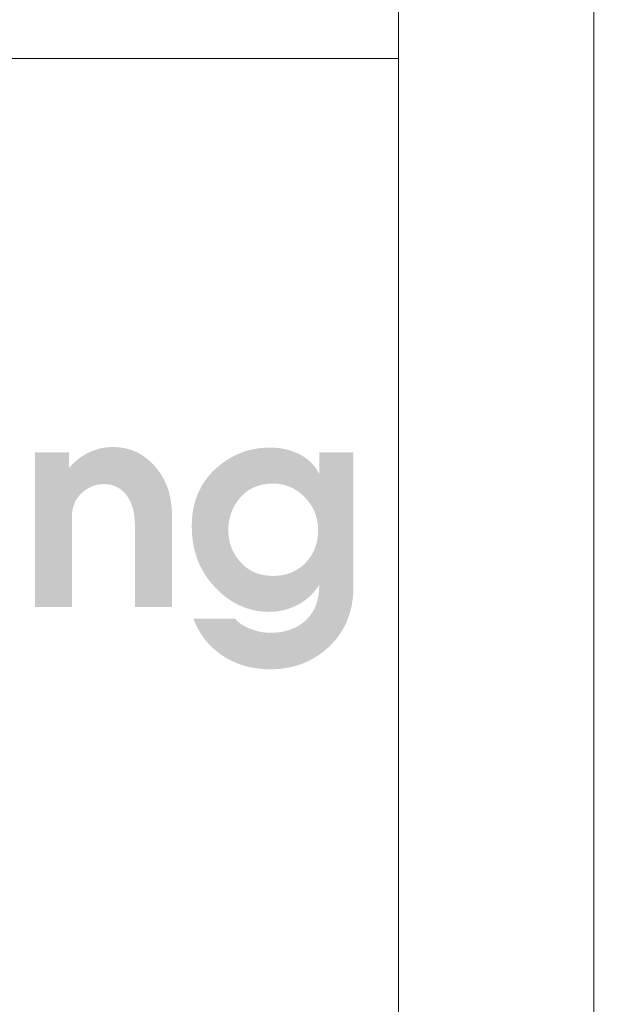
# Model space of a CAD drawing. Header units: millimetres. Extents: x 8949 to 48457, y -1077 to 15217.
# Tile 12 of 63: x 23506 to 23581, y 7796 to 7922. Entities that reach past the tile are written whole.
import ezdxf

# ---------------------------------------------------------------- set-up
doc = ezdxf.new("R2010")
doc.units = ezdxf.units.MM
for name, color, linetype, lineweight in [('0A_OCIEPLENIE', 30, 'Continuous', 9), ('0A_TABELKA', 7, 'Continuous', 0), ('0Z_OPISY', 7, 'Continuous', 9)]:
    doc.layers.add(name, color=color, linetype=linetype, lineweight=lineweight)
doc.styles.add('ARIAL 2', font='ARIALN.TTF')

# ---------------------------------------------------------------- blocks, each defined once
blk = doc.blocks.new('G$C46E6ED60')
at = {"true_color": 0x142354}
blk.add_hatch(color=179, dxfattribs=at).paths.add_polyline_path([(936.1, 64.16), (952.39, 64.16), (952.39, 56.88), (952.76, 57.28), (953.13, 57.68), (953.5, 58.06), (953.88, 58.44), (954.25, 58.81), (954.64, 59.17), (955.02, 59.53), (955.41, 59.87), (955.8, 60.21), (956.2, 60.53), (956.59, 60.85), (957, 61.16), (957.4, 61.47), (957.81, 61.76), (958.22, 62.04), (958.63, 62.32), (959.05, 62.59), (959.47, 62.85), (959.89, 63.1), (960.32, 63.34), (960.75, 63.58), (961.19, 63.8), (961.62, 64.02), (962.06, 64.23), (962.5, 64.43), (962.95, 64.62), (963.39, 64.8), (963.84, 64.98), (964.29, 65.14), (964.73, 65.3), (965.18, 65.45), (965.64, 65.59), (966.09, 65.72), (966.54, 65.85), (967, 65.96), (967.46, 66.07), (967.92, 66.17), (968.38, 66.25), (968.84, 66.33), (969.3, 66.41), (969.77, 66.47), (970.23, 66.53), (970.7, 66.57), (971.17, 66.61), (971.64, 66.64), (972.11, 66.66), (972.58, 66.67), (973.06, 66.68), (974.02, 66.66), (974.98, 66.62), (975.91, 66.54), (976.84, 66.44), (977.75, 66.3), (978.65, 66.14), (979.54, 65.95), (980.41, 65.72), (981.28, 65.47), (982.12, 65.18), (982.96, 64.87), (983.78, 64.52), (984.59, 64.15), (985.39, 63.75), (986.18, 63.31), (986.95, 62.85), (987.71, 62.36), (988.45, 61.83), (989.19, 61.28), (989.91, 60.7), (990.61, 60.08), (991.31, 59.44), (991.99, 58.77), (992.66, 58.06), (993.36, 57.28), (994.04, 56.48), (994.68, 55.66), (995.29, 54.82), (995.87, 53.95), (996.43, 53.07), (996.95, 52.17), (997.44, 51.25), (997.9, 50.31), (998.34, 49.35), (998.74, 48.37), (999.11, 47.37), (999.46, 46.35), (999.77, 45.31), (1000.06, 44.25), (1000.31, 43.17), (1000.53, 42.07), (1000.73, 40.95), (1000.89, 39.82), (1001.03, 38.66), (1001.13, 37.48), (1001.21, 36.28), (1001.25, 35.06), (1001.27, 33.83), (1001.27, -9.36), (983.65, -9.36), (983.65, 29.19), (983.64, 30.01), (983.61, 30.82), (983.58, 31.6), (983.52, 32.38), (983.45, 33.13), (983.36, 33.87), (983.26, 34.59), (983.15, 35.3), (983.01, 35.99), (982.86, 36.67), (982.7, 37.32), (982.52, 37.97), (982.33, 38.59), (982.12, 39.2), (981.89, 39.8), (981.65, 40.38), (981.39, 40.94), (981.12, 41.48), (980.83, 42.01), (980.52, 42.53), (980.2, 43.03), (979.87, 43.51), (979.52, 43.97), (979.15, 44.42), (978.82, 44.8), (978.47, 45.16), (978.12, 45.51), (977.76, 45.84), (977.4, 46.15), (977.02, 46.45), (976.64, 46.73), (976.25, 47), (975.85, 47.25), (975.45, 47.48), (975.03, 47.7), (974.61, 47.9), (974.18, 48.08), (973.75, 48.25), (973.3, 48.41), (972.85, 48.54), (972.39, 48.66), (971.92, 48.77), (971.45, 48.86), (970.96, 48.93), (970.47, 48.99), (969.97, 49.03), (969.46, 49.05), (968.95, 49.06), (968.44, 49.05), (967.94, 49.03), (967.45, 48.99), (966.96, 48.94), (966.48, 48.87), (966, 48.79), (965.53, 48.69), (965.06, 48.58), (964.59, 48.45), (964.14, 48.31), (963.68, 48.15), (963.24, 47.98), (962.79, 47.8), (962.36, 47.59), (961.93, 47.38), (961.5, 47.15), (961.08, 46.9), (960.66, 46.64), (960.25, 46.36), (959.85, 46.07), (959.45, 45.76), (959.06, 45.44), (958.67, 45.11), (958.28, 44.75), (957.91, 44.39), (957.55, 44.02), (957.21, 43.64), (956.89, 43.25), (956.58, 42.85), (956.28, 42.44), (956.01, 42.02), (955.74, 41.6), (955.5, 41.16), (955.27, 40.72), (955.05, 40.27), (954.86, 39.8), (954.67, 39.33), (954.51, 38.85), (954.35, 38.37), (954.22, 37.87), (954.1, 37.36), (954, 36.85), (953.91, 36.32), (953.84, 35.79), (953.78, 35.25), (953.74, 34.7), (953.72, 34.14), (953.71, 33.57), (953.71, -9.36), (936.1, -9.36)])
h = blk.add_hatch(color=179, dxfattribs=at)
h.paths.add_polyline_path([(1049.22, 5.48), (1050.06, 5.49), (1050.87, 5.53), (1051.68, 5.59), (1052.47, 5.67), (1053.24, 5.77), (1054, 5.9), (1054.75, 6.06), (1055.48, 6.23), (1056.2, 6.43), (1056.9, 6.66), (1057.59, 6.9), (1058.26, 7.17), (1058.92, 7.47), (1059.57, 7.79), (1060.2, 8.13), (1060.82, 8.49), (1061.42, 8.88), (1062.01, 9.29), (1062.59, 9.73), (1063.15, 10.18), (1063.7, 10.67), (1064.23, 11.17), (1064.74, 11.7), (1065.25, 12.25), (1065.69, 12.77), (1066.12, 13.29), (1066.52, 13.83), (1066.91, 14.37), (1067.28, 14.92), (1067.62, 15.48), (1067.95, 16.06), (1068.27, 16.64), (1068.56, 17.23), (1068.83, 17.83), (1069.09, 18.44), (1069.32, 19.06), (1069.54, 19.69), (1069.74, 20.33), (1069.91, 20.98), (1070.07, 21.64), (1070.22, 22.31), (1070.34, 22.99), (1070.44, 23.68), (1070.53, 24.38), (1070.59, 25.08), (1070.64, 25.8), (1070.67, 26.53), (1070.68, 27.26), (1070.67, 28), (1070.63, 28.73), (1070.58, 29.46), (1070.5, 30.17), (1070.4, 30.88), (1070.28, 31.58), (1070.14, 32.26), (1069.98, 32.95), (1069.79, 33.62), (1069.59, 34.29), (1069.36, 34.94), (1069.11, 35.59), (1068.83, 36.23), (1068.54, 36.87), (1068.22, 37.49), (1067.88, 38.11), (1067.52, 38.72), (1067.14, 39.32), (1066.74, 39.91), (1066.31, 40.49), (1065.87, 41.07), (1065.4, 41.64), (1064.91, 42.2), (1064.39, 42.75), (1063.86, 43.28), (1063.33, 43.8), (1062.78, 44.29), (1062.22, 44.76), (1061.66, 45.2), (1061.08, 45.63), (1060.5, 46.03), (1059.91, 46.4), (1059.31, 46.76), (1058.7, 47.09), (1058.08, 47.4), (1057.45, 47.68), (1056.82, 47.95), (1056.17, 48.19), (1055.52, 48.4), (1054.85, 48.6), (1054.18, 48.77), (1053.5, 48.92), (1052.81, 49.04), (1052.11, 49.15), (1051.4, 49.22), (1050.69, 49.28), (1049.96, 49.32), (1049.22, 49.33), (1048.41, 49.32), (1047.62, 49.28), (1046.83, 49.22), (1046.06, 49.14), (1045.3, 49.03), (1044.56, 48.9), (1043.83, 48.74), (1043.11, 48.56), (1042.41, 48.36), (1041.72, 48.13), (1041.04, 47.88), (1040.38, 47.6), (1039.73, 47.3), (1039.09, 46.98), (1038.47, 46.63), (1037.86, 46.26), (1037.26, 45.86), (1036.68, 45.44), (1036.11, 45), (1035.55, 44.53), (1035.01, 44.04), (1034.48, 43.52), (1033.97, 42.98), (1033.46, 42.42), (1033.02, 41.88), (1032.59, 41.33), (1032.19, 40.78), (1031.8, 40.22), (1031.43, 39.64), (1031.08, 39.06), (1030.75, 38.47), (1030.44, 37.87), (1030.15, 37.26), (1029.87, 36.64), (1029.62, 36.01), (1029.38, 35.37), (1029.17, 34.73), (1028.97, 34.07), (1028.79, 33.41), (1028.63, 32.73), (1028.49, 32.05), (1028.36, 31.35), (1028.26, 30.65), (1028.18, 29.94), (1028.11, 29.22), (1028.06, 28.49), (1028.04, 27.75), (1028.03, 27), (1028.04, 26.29), (1028.07, 25.58), (1028.12, 24.88), (1028.19, 24.18), (1028.28, 23.5), (1028.39, 22.82), (1028.53, 22.15), (1028.68, 21.49), (1028.85, 20.83), (1029.05, 20.18), (1029.26, 19.54), (1029.5, 18.91), (1029.75, 18.29), (1030.03, 17.67), (1030.33, 17.06), (1030.64, 16.46), (1030.98, 15.87), (1031.34, 15.28), (1031.72, 14.7), (1032.12, 14.13), (1032.54, 13.57), (1032.98, 13.01), (1033.44, 12.46), (1033.92, 11.92), (1034.41, 11.4), (1034.92, 10.89), (1035.44, 10.41), (1035.98, 9.95), (1036.52, 9.52), (1037.08, 9.1), (1037.65, 8.71), (1038.24, 8.34), (1038.83, 8), (1039.44, 7.67), (1040.06, 7.37), (1040.69, 7.09), (1041.33, 6.83), (1041.99, 6.6), (1042.66, 6.39), (1043.34, 6.2), (1044.03, 6.03), (1044.74, 5.88), (1045.46, 5.76), (1046.18, 5.66), (1046.93, 5.58), (1047.68, 5.53), (1048.45, 5.49)], is_closed=False)
h.paths.add_polyline_path([(1010.67, 29.12), (1010.69, 30.57), (1010.75, 32), (1010.86, 33.4), (1011.01, 34.77), (1011.2, 36.12), (1011.43, 37.45), (1011.7, 38.75), (1012.02, 40.02), (1012.38, 41.28), (1012.78, 42.5), (1013.23, 43.71), (1013.72, 44.89), (1014.25, 46.04), (1014.82, 47.17), (1015.43, 48.28), (1016.09, 49.36), (1016.79, 50.41), (1017.53, 51.44), (1018.31, 52.45), (1019.13, 53.44), (1020, 54.39), (1020.91, 55.33), (1021.86, 56.24), (1022.86, 57.12), (1023.76, 57.88), (1024.67, 58.61), (1025.6, 59.3), (1026.53, 59.96), (1027.48, 60.59), (1028.44, 61.19), (1029.41, 61.75), (1030.4, 62.29), (1031.39, 62.79), (1032.4, 63.25), (1033.42, 63.69), (1034.45, 64.09), (1035.49, 64.46), (1036.55, 64.8), (1037.62, 65.11), (1038.7, 65.38), (1039.79, 65.63), (1040.89, 65.84), (1042.01, 66.01), (1043.13, 66.16), (1044.27, 66.27), (1045.43, 66.35), (1046.59, 66.4), (1047.77, 66.42), (1048.43, 66.41), (1049.08, 66.39), (1049.73, 66.37), (1050.37, 66.33), (1051.01, 66.28), (1051.64, 66.21), (1052.26, 66.14), (1052.88, 66.06), (1053.49, 65.96), (1054.1, 65.85), (1054.7, 65.73), (1055.3, 65.6), (1055.89, 65.46), (1056.48, 65.31), (1057.05, 65.15), (1057.63, 64.97), (1058.19, 64.79), (1058.76, 64.59), (1059.31, 64.38), (1059.86, 64.16), (1060.41, 63.93), (1060.94, 63.69), (1061.48, 63.43), (1062, 63.17), (1062.52, 62.89), (1063.03, 62.61), (1063.52, 62.31), (1064.01, 62.01), (1064.48, 61.69), (1064.94, 61.37), (1065.39, 61.03), (1065.82, 60.69), (1066.25, 60.33), (1066.66, 59.97), (1067.06, 59.6), (1067.45, 59.21), (1067.83, 58.82), (1068.19, 58.41), (1068.55, 58), (1068.89, 57.58), (1069.22, 57.14), (1069.54, 56.7), (1069.85, 56.25), (1070.14, 55.78), (1070.43, 55.31), (1070.7, 54.83), (1070.96, 54.33), (1071.21, 53.83), (1071.21, 64.17), (1087.5, 64.17), (1087.5, 0.72), (1087.48, -0.81), (1087.42, -2.3), (1087.31, -3.78), (1087.16, -5.22), (1086.97, -6.64), (1086.73, -8.04), (1086.46, -9.41), (1086.14, -10.75), (1085.77, -12.07), (1085.37, -13.37), (1084.92, -14.64), (1084.43, -15.88), (1083.89, -17.1), (1083.31, -18.29), (1082.69, -19.46), (1082.03, -20.6), (1081.32, -21.72), (1080.57, -22.81), (1079.78, -23.87), (1078.95, -24.92), (1078.07, -25.93), (1077.15, -26.92), (1076.19, -27.89), (1075.18, -28.83), (1074.23, -29.65), (1073.27, -30.44), (1072.29, -31.19), (1071.3, -31.9), (1070.28, -32.59), (1069.25, -33.23), (1068.21, -33.84), (1067.15, -34.42), (1066.07, -34.96), (1064.97, -35.47), (1063.86, -35.94), (1062.73, -36.38), (1061.59, -36.78), (1060.42, -37.15), (1059.25, -37.48), (1058.05, -37.78), (1056.84, -38.04), (1055.61, -38.27), (1054.37, -38.46), (1053.11, -38.62), (1051.83, -38.74), (1050.54, -38.83), (1049.23, -38.88), (1047.9, -38.9), (1046.89, -38.89), (1045.88, -38.86), (1044.89, -38.81), (1043.91, -38.73), (1042.93, -38.64), (1041.97, -38.53), (1041.01, -38.39), (1040.06, -38.24), (1039.13, -38.06), (1038.2, -37.87), (1037.28, -37.65), (1036.37, -37.42), (1035.47, -37.16), (1034.58, -36.88), (1033.69, -36.58), (1032.82, -36.26), (1031.96, -35.92), (1031.1, -35.56), (1030.26, -35.18), (1029.42, -34.78), (1028.59, -34.36), (1027.78, -33.92), (1026.97, -33.46), (1026.17, -32.97), (1025.32, -32.42), (1024.49, -31.86), (1023.68, -31.28), (1022.89, -30.68), (1022.13, -30.06), (1021.38, -29.42), (1020.65, -28.77), (1019.95, -28.09), (1019.26, -27.4), (1018.6, -26.7), (1017.96, -25.97), (1017.33, -25.23), (1016.73, -24.47), (1016.15, -23.69), (1015.59, -22.89), (1015.05, -22.08), (1014.53, -21.25), (1014.03, -20.4), (1013.55, -19.53), (1013.09, -18.64), (1012.66, -17.74), (1012.24, -16.82), (1011.84, -15.88), (1011.47, -14.92), (1031.33, -14.92), (1031.51, -15.15), (1031.71, -15.37), (1031.91, -15.59), (1032.12, -15.81), (1032.33, -16.02), (1032.56, -16.24), (1032.8, -16.45), (1033.05, -16.65), (1033.3, -16.86), (1033.57, -17.06), (1033.85, -17.26), (1034.13, -17.45), (1034.43, -17.65), (1034.73, -17.84), (1035.04, -18.02), (1035.37, -18.21), (1035.7, -18.39), (1036.04, -18.57), (1036.39, -18.75), (1036.75, -18.92), (1037.12, -19.09), (1037.5, -19.26), (1037.89, -19.43), (1038.29, -19.59), (1038.69, -19.75), (1039.1, -19.91), (1039.5, -20.05), (1039.91, -20.19), (1040.31, -20.32), (1040.72, -20.45), (1041.13, -20.56), (1041.54, -20.68), (1041.95, -20.78), (1042.36, -20.88), (1042.77, -20.97), (1043.18, -21.05), (1043.59, -21.13), (1044, -21.2), (1044.41, -21.27), (1044.83, -21.32), (1045.24, -21.37), (1045.65, -21.42), (1046.07, -21.46), (1046.49, -21.49), (1046.9, -21.51), (1047.32, -21.53), (1047.74, -21.54), (1048.16, -21.54), (1048.94, -21.53), (1049.71, -21.5), (1050.46, -21.46), (1051.21, -21.4), (1051.94, -21.32), (1052.67, -21.23), (1053.38, -21.11), (1054.08, -20.98), (1054.77, -20.83), (1055.45, -20.67), (1056.11, -20.48), (1056.77, -20.28), (1057.42, -20.06), (1058.05, -19.83), (1058.67, -19.58), (1059.29, -19.31), (1059.89, -19.02), (1060.48, -18.71), (1061.06, -18.39), (1061.63, -18.05), (1062.18, -17.69), (1062.73, -17.32), (1063.27, -16.92), (1063.79, -16.51), (1064.4, -16.01), (1064.98, -15.48), (1065.53, -14.94), (1066.06, -14.37), (1066.56, -13.79), (1067.04, -13.19), (1067.49, -12.56), (1067.91, -11.92), (1068.31, -11.26), (1068.69, -10.58), (1069.03, -9.88), (1069.36, -9.16), (1069.65, -8.42), (1069.92, -7.67), (1070.17, -6.89), (1070.39, -6.09), (1070.58, -5.28), (1070.75, -4.44), (1070.89, -3.59), (1071, -2.71), (1071.09, -1.82), (1071.16, -0.91), (1071.2, 0.03), (1071.21, 0.98), (1070.84, 0.46), (1070.47, -0.05), (1070.09, -0.55), (1069.7, -1.03), (1069.31, -1.51), (1068.91, -1.97), (1068.51, -2.43), (1068.09, -2.87), (1067.68, -3.3), (1067.25, -3.72), (1066.82, -4.13), (1066.38, -4.53), (1065.94, -4.92), (1065.48, -5.29), (1065.03, -5.66), (1064.56, -6.02), (1064.09, -6.36), (1063.61, -6.69), (1063.13, -7.02), (1062.64, -7.33), (1062.14, -7.63), (1061.64, -7.92), (1061.13, -8.2), (1060.61, -8.47), (1060.09, -8.72), (1059.57, -8.97), (1059.05, -9.2), (1058.52, -9.43), (1057.99, -9.64), (1057.46, -9.84), (1056.92, -10.03), (1056.39, -10.21), (1055.85, -10.38), (1055.31, -10.54), (1054.76, -10.69), (1054.22, -10.82), (1053.67, -10.95), (1053.12, -11.06), (1052.57, -11.17), (1052.01, -11.26), (1051.46, -11.34), (1050.9, -11.41), (1050.34, -11.47), (1049.77, -11.52), (1049.21, -11.56), (1048.64, -11.59), (1048.07, -11.6), (1047.5, -11.61), (1046.31, -11.59), (1045.14, -11.53), (1043.97, -11.44), (1042.82, -11.3), (1041.68, -11.13), (1040.56, -10.92), (1039.44, -10.67), (1038.34, -10.39), (1037.25, -10.06), (1036.17, -9.7), (1035.11, -9.3), (1034.05, -8.86), (1033.01, -8.38), (1031.98, -7.86), (1030.96, -7.31), (1029.95, -6.72), (1028.96, -6.08), (1027.97, -5.41), (1027, -4.71), (1026.04, -3.96), (1025.1, -3.18), (1024.16, -2.35), (1023.24, -1.49), (1022.33, -0.59), (1021.38, 0.4), (1020.46, 1.42), (1019.59, 2.45), (1018.76, 3.51), (1017.97, 4.59), (1017.22, 5.69), (1016.52, 6.81), (1015.85, 7.96), (1015.22, 9.12), (1014.63, 10.31), (1014.09, 11.51), (1013.58, 12.74), (1013.12, 13.99), (1012.69, 15.26), (1012.31, 16.55), (1011.96, 17.86), (1011.66, 19.2), (1011.39, 20.55), (1011.17, 21.93), (1010.99, 23.32), (1010.85, 24.74), (1010.75, 26.18), (1010.69, 27.64)], is_closed=False)

msp = doc.modelspace()

# ---------------------------------------------------------------- linework, layer by layer
at = {"layer": '0A_TABELKA'}
msp.add_line((23232.31, 7917.02), (23554.06, 7917.02), dxfattribs=at)
msp.add_line((23232.31, 7917.02), (23554.06, 7917.02), dxfattribs=at)
msp.add_line((23232.31, 7917.02), (23554.06, 7917.02), dxfattribs=at)
msp.add_lwpolyline([(23232.31, 7917.02), (23554.06, 7917.02), (23554.06, 7793.35), (23232.31, 7793.35)], close=True, dxfattribs=at)
at = {"layer": '0Z_OPISY'}
for points in [[(20379.06, 7119.97), (23579.06, 7119.97), (23579.06, 9219.97), (20379.06, 9219.97)], [(20404.06, 7144.97), (23554.06, 7144.97), (23554.06, 9194.97), (20404.06, 9194.97)]]:
    msp.add_lwpolyline(points, close=True, dxfattribs=at)

# ---------------------------------------------------------------- block references
at = {"layer": '0A_OCIEPLENIE', "xscale": 0.2695, "yscale": 0.2695, "zscale": 0.2695}
msp.add_blockref('G$C46E6ED60', (23255.21, 7849.29), dxfattribs=at)

# ---------------------------------------------------------------- texts
at = {"layer": '0Z_OPISY', "insert": (23185.44, 9187.08), "char_height": 10.00328, "width": 323.2908, "attachment_point": 1, "line_spacing_factor": 0.9, "style": 'ARIAL 2'}
msp.add_mtext('\\pi-20.007,l20.007,t20.007;{\\fArial|b0|i0|c238|p34;\\~\\~ UWAGI:\\P1. ^IWszystkie wymiary i rzędne należy sprawdzić na budowie, a zaistniałe niezgodności pomiędzy projektem architektoniczno-budowlanym i pozostałymi opracowaniami branżowymi należy wyjaśnić i uzgodnić z Głównym Projektantem.\\P2. ^IWszystkie systemowe rozwiązania detali wykonać zgodnie ze sztuką budowlaną\\P3.^IIzolacje wykonać zgodnie ze sztuką budowlaną zapewniając ciągłość izolacji\\P4. ^IPrzed zamówieniem elementów o małej tolerancji wymiarowej sprawdzić ilość i wymiary otworów na budowie\\P5. ^ISzczegółowe projekty instalacji sanitarnych, elektrycznych, teletechnicznych są tematem odpowiednich opracowań branżowych. \\P   ^IW przypadku wystąpienia rozbieżności pomiędzy poszczególnymi opracowaniami lub braku informacji należy uzgodnić rozwiązanie z autorem projektu.\\P6. ^IElementy konstrukcyjne są określone szczegółowo w projekcie konstrukcyjnym.\\P7. ^IUwagi i opisy zamieszczone w części opisowej projektu są integralną częścią niniejszego opracowania.\\P8.\\~^IZabezpieczenia pożarowe wykonać wg opisu technicznego, wszystkie elementy drewniane należy zabezpieczyć do klasy NRO\\P9.\\~^IZmiany materiałów budowlanych, wykończeniowych, technologii czy urządzeń mogą być wprowadzane jedynie za pisemną zgodą Autora projektu.\\P10. Wszelkie materiały użyte w projekcie, rozwiązania techniczne i urządzenia muszą odpowiadać normom bezpieczeństwa ppoż. i bhp; posiadać odpowiednie atesty i aprobaty do stosowania w budownictwie.\\P11. Wszystkie wymienione w projekcie nazwy producentów, firm, zastosowanych wyrobów należy traktować jako modelowe. Można zastosować inne rozwiązania pod warunkiem że będą równoważne i uzgodnione z Autorem projektu.\\P12. Wszelkie elementy wykończenia i kolorystyki należy uzgadniać z Autorem projektu.\\P13. Prowadzenie poszczególnych instalacji oraz lokalizacja urządzeń zgodnie z projektami branżowymi oraz opisem technicznym.}', dxfattribs=at)

doc.saveas('drawing.dxf')
